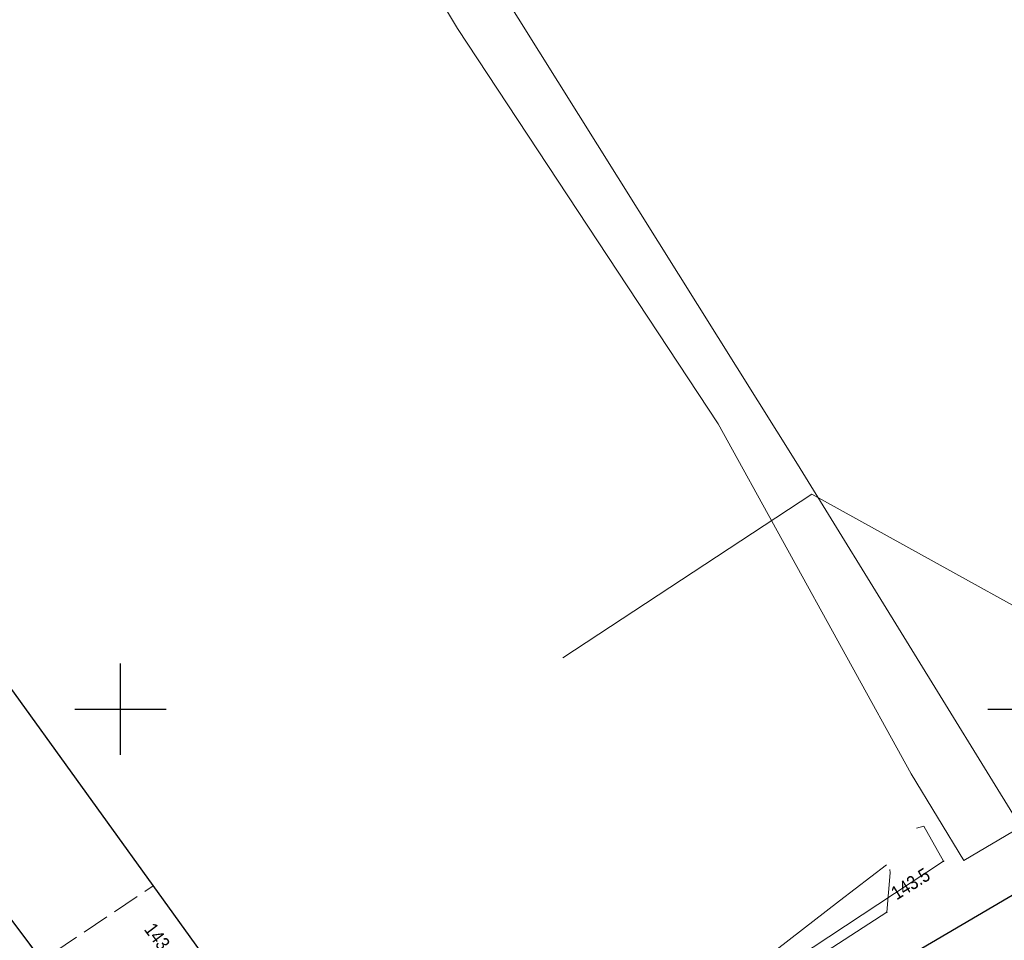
# Model space of a CAD drawing. Header units: metres. Extents: x 5552311 to 5555313, y 5709371 to 5712599.
# Tile 17 of 71: x 5554344 to 5554398, y 5710687 to 5710738. Entities that reach past the tile are written whole.
import ezdxf
from ezdxf.enums import TextEntityAlignment as Align

# ---------------------------------------------------------------- set-up
doc = ezdxf.new("R2010")
doc.units = ezdxf.units.M
doc.header["$MEASUREMENT"] = 0
doc.linetypes.add('1.0_0.5', pattern=[1.5, 1, -0.5])
doc.linetypes.add('1.5_0.5', pattern=[2, 1.5, -0.5])
doc.layers.get('0').update_dxf_attribs({"color": 2, "linetype": 'CONTINUOUS', "lineweight": 5})
for name, color, linetype in [('218-kontur użytku gruntowego', 60, 'CONTINUOUS'), ('219-działka ewidencyjna', 7, 'CONTINUOUS'), ('chodnik', 7, 'CONTINUOUS'), ('krawężnik', 7, 'CONTINUOUS'), ('pikieta sztuczna-Atr2', 7, 'CONTINUOUS'), ('przewód elektroenergetyczny podziemny', 7, 'CONTINUOUS'), ('przewód telekomunikacyjny podziemny - ob. projektowany', 7, 'CONTINUOUS'), ('przewód wodociągowy', 7, 'CONTINUOUS'), ('rzedna', 7, 'CONTINUOUS'), ('rzedna-Atr2', 7, 'CONTINUOUS'), ('Wstawianie ramki sekcyjnej z opisem', 7, 'CONTINUOUS')]:
    doc.layers.add(name, color=color, linetype=linetype)
doc.styles.get("Standard").update_dxf_attribs({"font": 'Working1250', "width": 0.75})

# ---------------------------------------------------------------- blocks, each defined once
blk = doc.blocks.new('PW01')
at = {"linetype": 'Continuous', "lineweight": 13}
h = blk.add_hatch(color=0, dxfattribs=at)
edge = h.paths.add_edge_path()
edge.add_arc((0, 0), 0.045, 0, 360)
blk = doc.blocks.new('RAMKA500K')
at = {"color": 0}
for p, q in [((350, 197.5), (350, 202.5)), ((347.5, 200), (352.5, 200)), ((397.5, 200), (400, 200))]:
    blk.add_line(p, q, dxfattribs=at)

msp = doc.modelspace()

# ---------------------------------------------------------------- linework, layer by layer
at = {"layer": '218-kontur użytku gruntowego', "linetype": 'Continuous', "lineweight": 9, "flags": 128}
for points in [[(5554361.38, 5710749.14), (5554368.45, 5710737.3)], [(5554387.08, 5710713.43), (5554369.61, 5710741.35)], [(5554368.45, 5710737.3), (5554382.74, 5710715.64)], [(5554352.9, 5710688.77), (5554333.82, 5710715.22)], [(5554382.74, 5710715.64), (5554393.3, 5710696.46)], [(5554399.32, 5710693.55), (5554387.08, 5710713.43)], [(5554413.74, 5710698.54), (5554366.18, 5710670.62)], [(5554393.3, 5710696.46), (5554396.2, 5710691.72)], [(5554396.2, 5710691.72), (5554399.32, 5710693.55)], [(5554361.56, 5710676.75), (5554352.9, 5710688.77)]]:
    msp.add_lwpolyline(points, dxfattribs=at)
at = {"layer": '219-działka ewidencyjna', "color": 94, "linetype": 'Continuous', "lineweight": 30, "flags": 128}
for points in [[(5554333.82, 5710715.22), (5554352.9, 5710688.77)], [(5554413.74, 5710698.54), (5554366.18, 5710670.62)], [(5554352.9, 5710688.77), (5554361.56, 5710676.75)]]:
    msp.add_lwpolyline(points, dxfattribs=at)
at = {"layer": 'chodnik', "color": 8, "linetype": '1.0_0.5', "lineweight": 18, "flags": 128}
msp.add_lwpolyline([(5554323.63, 5710713.31), (5554326.52, 5710709.16), (5554339.47, 5710691.89), (5554356.75, 5710669.05), (5554369.9, 5710652.17), (5554375.24, 5710645.27), (5554382.14, 5710636.36), (5554385.57, 5710631.55), (5554417.28, 5710586.85), (5554420.33, 5710583.2), (5554421.57, 5710584.7), (5554394.12, 5710621.57), (5554370.14, 5710654.01), (5554350.19, 5710680.11), (5554349.5, 5710681.17), (5554338.47, 5710695.86), (5554328.36, 5710709.29), (5554324.94, 5710714.22)], close=True, dxfattribs=at)
at = {"layer": 'krawężnik', "color": 8, "linetype": 'Continuous', "lineweight": 25, "flags": 128}
msp.add_lwpolyline([(5554421.57, 5710584.7), (5554394.12, 5710621.57), (5554370.14, 5710654.01), (5554350.19, 5710680.11), (5554349.5, 5710681.17), (5554338.47, 5710695.86), (5554328.36, 5710709.29), (5554324.94, 5710714.22)], dxfattribs=at)
at = {"layer": 'przewód elektroenergetyczny podziemny', "color": 1, "linetype": 'Continuous', "lineweight": 18, "flags": 128}
for points in [[(5554530.65, 5710671.55), (5554500.98, 5710648.51), (5554494.46, 5710639.26), (5554478.56, 5710631.87), (5554474.37, 5710637.47), (5554472.16, 5710639.32), (5554454.55, 5710639.85), (5554436.48, 5710638.4), (5554421.46, 5710637.45), (5554399.02, 5710633.03), (5554394.66, 5710637.51), (5554388.71, 5710642.51), (5554381.93, 5710636.93), (5554358.42, 5710667.49), (5554395.08, 5710691.67), (5554394, 5710693.59), (5554393.59, 5710693.48)], [(5554391.95, 5710691.47), (5554389.38, 5710689.5), (5554383.13, 5710684.67), (5554376.68, 5710679.78), (5554364.5, 5710670.42), (5554373.97, 5710657.23), (5554383.64, 5710647.97), (5554395.47, 5710637.35), (5554396.74, 5710637.56)], [(5554392.14, 5710691.22), (5554392.15, 5710691.03), (5554391.97, 5710688.88), (5554355.95, 5710665.53), (5554355.74, 5710664.99), (5554351.55, 5710652.33), (5554346.65, 5710637.12), (5554342.51, 5710624.53), (5554341.18, 5710620.48), (5554340.87, 5710618.96), (5554335.97, 5710603.82), (5554331.9, 5710589.54), (5554327.45, 5710590)]]:
    msp.add_lwpolyline(points, dxfattribs=at)
at = {"layer": 'przewód telekomunikacyjny podziemny - ob. projektowany', "color": 30, "linetype": '1.5_0.5', "lineweight": 18, "flags": 128}
msp.add_lwpolyline([(5554377.57, 5710643.1), (5554374.09, 5710647.61), (5554370.81, 5710651.85), (5554370.82, 5710652.32), (5554361.67, 5710664.06), (5554358.2, 5710668.44), (5554357.57, 5710668.47), (5554349.25, 5710679.61), (5554344.71, 5710685.57), (5554351.78, 5710690.32)], dxfattribs=at)
at = {"layer": 'przewód wodociągowy', "color": 5, "linetype": 'Continuous', "lineweight": 18, "flags": 128}
msp.add_lwpolyline([(5554374.23, 5710702.82), (5554387.87, 5710711.79), (5554407.28, 5710701.04), (5554418.28, 5710697.09), (5554425.78, 5710684.86), (5554446.51, 5710698.8)], dxfattribs=at)

# ---------------------------------------------------------------- block references
at = {"layer": 'rzedna', "color": 1, "linetype": 'Continuous', "lineweight": 18}
for p in [(5554395.08, 5710691.67), (5554391.97, 5710688.88)]:
    msp.add_blockref('PW01', p, dxfattribs=at)
at = {"layer": 'Wstawianie ramki sekcyjnej z opisem', "color": 8, "linetype": 'Continuous', "lineweight": 13}
msp.add_blockref('RAMKA500K', (5554000, 5710500), dxfattribs=at)
msp.add_blockref('RAMKA500K', (5554000, 5710500), dxfattribs=at)
msp.add_blockref('RAMKA500K', (5554000, 5710500), dxfattribs=at)
msp.add_blockref('RAMKA500K', (5554000, 5710500), dxfattribs=at)

# ---------------------------------------------------------------- texts
at = {"layer": 'pikieta sztuczna-Atr2', "color": 8, "width": 0.9}
msp.add_text('143.40', height=0.75, rotation=306.901, dxfattribs=at).set_placement((5554351.26, 5710687.93))
at = {"layer": 'rzedna-Atr2', "color": 1, "lineweight": 5, "width": 0.9}
msp.add_text('143.5', height=0.75, rotation=32.094, dxfattribs=at).set_placement((5554392.31, 5710689.84), align=Align.MIDDLE_LEFT)

doc.saveas('drawing.dxf')
